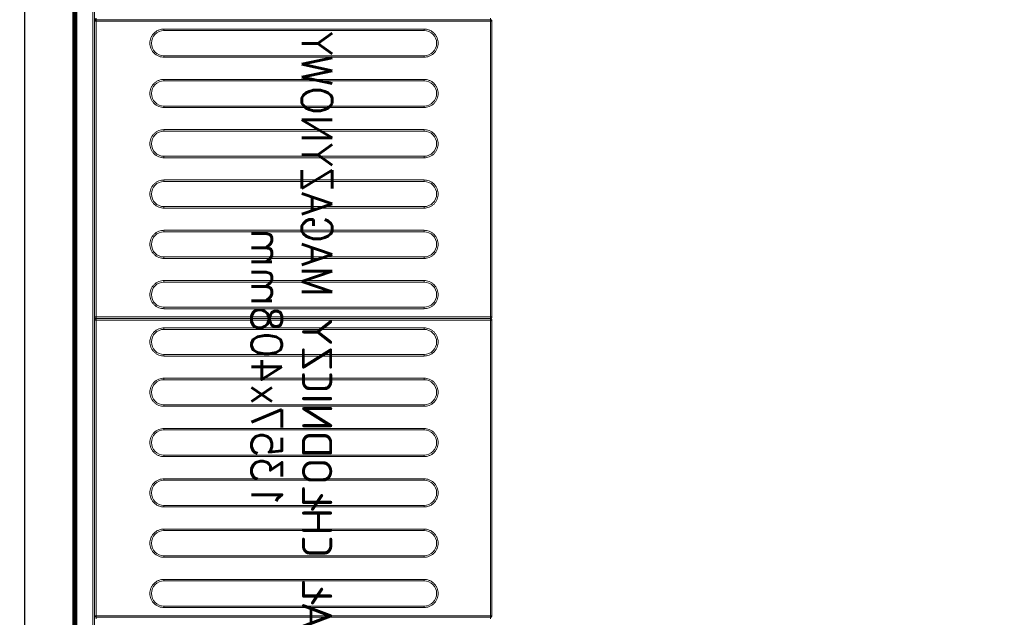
# Model space of a CAD drawing. Header units: millimetres. Extents: x 6161 to 8965, y -9035 to -5431.
# Tile 119 of 256: x 8078 to 8176, y -7263 to -7204. Entities that reach past the tile are written whole.
import ezdxf

# ---------------------------------------------------------------- set-up
doc = ezdxf.new("R2010")
doc.units = ezdxf.units.MM
doc.layers.add('Komory', color=132, linetype='Continuous')
doc.layers.add('Regały', color=3, linetype='Continuous')
doc.styles.add('RomanS', font='romans.shx')
doc.linetypes.add('BATTING', pattern='A,0.0001,-0.1,[134,ltypeshp.shx,S=0.1,R=0,X=-0.1,Y=0],-0.2,[134,ltypeshp.shx,S=0.1,R=180,X=0.1,Y=0],-0.1', length=0.4001)

# ---------------------------------------------------------------- blocks, each defined once
blk = doc.blocks.new('*U586')
at = {"const_width": 0.5}
blk.add_lwpolyline([(140, 330), (140, 340), (200, 340), (200, 0), (0, 0), (0, 340), (60, 340), (60, 330), (10, 330), (10, 10), (190, 10), (190, 330)], close=True, dxfattribs=at)
at = {"color": 253, "linetype": 'BATTING', "ltscale": 12, "true_color": 0xadadad}
blk.add_lwpolyline([(60, 335), (5, 335), (5, 5), (195, 5), (195, 335), (140, 335)], dxfattribs=at)
blk = doc.blocks.new('*U56')
at = {"lineweight": 15}
for p, q in [((43.133, -0.665), (42.983, -0.665)), ((43.133, -39.865), (43.133, -0.665)), ((43.283, -0.665), (43.133, -0.665)), ((72.683, -0.515), (43.283, -0.515)), ((43.283, -0.515), (43.283, -0.518)), ((43.283, -0.518), (43.283, -0.665)), ((72.683, -0.665), (43.283, -0.665)), ((43.283, -0.665), (43.283, -39.865)), ((72.683, -0.518), (72.683, -0.515)), ((72.683, -0.665), (72.683, -0.518)), ((72.833, -0.665), (72.683, -0.665)), ((72.683, -39.865), (72.683, -0.665)), ((72.833, -0.665), (72.833, -39.865)), ((72.983, -0.665), (72.833, -0.665)), ((102.383, -0.515), (72.983, -0.515)), ((72.983, -0.515), (72.983, -0.518)), ((72.983, -0.518), (72.983, -0.665)), ((102.383, -0.665), (72.983, -0.665)), ((72.983, -0.665), (72.983, -39.865)), ((102.383, -0.518), (102.383, -0.515)), ((102.383, -0.665), (102.383, -0.518)), ((102.533, -0.665), (102.383, -0.665)), ((102.383, -39.865), (102.383, -0.665)), ((102.533, -39.865), (102.533, -0.665)), ((102.683, -0.665), (102.533, -0.665)), ((131.283, -40.025), (4.383, -40.025)), ((42.983, -39.865), (43.133, -39.865)), ((43.133, -39.865), (43.283, -39.865)), ((43.283, -39.865), (72.683, -39.865)), ((43.283, -39.971), (43.283, -39.865)), ((43.283, -40.015), (43.283, -39.971)), ((43.283, -40.015), (72.683, -40.015)), ((72.683, -39.865), (72.833, -39.865)), ((72.683, -39.865), (72.683, -39.971)), ((72.683, -39.971), (72.683, -40.015)), ((72.833, -39.865), (72.983, -39.865)), ((72.983, -39.865), (102.383, -39.865)), ((72.983, -39.971), (72.983, -39.865)), ((72.983, -40.015), (72.983, -39.971)), ((72.983, -40.015), (102.383, -40.015)), ((102.383, -39.865), (102.383, -39.971)), ((102.383, -39.865), (102.533, -39.865)), ((102.383, -39.971), (102.383, -40.015)), ((102.533, -39.865), (102.683, -39.865)), ((131.283, -40.175), (4.383, -40.175))]:
    blk.add_line(p, q, dxfattribs=at)
at = {"color": 253, "lineweight": 15, "true_color": 0xa6a6a6}
for p, q in [((44.103, -33.115), (44.103, -7.265)), ((44.103, -7.265), (44.253, -7.265)), ((44.253, -33.115), (44.253, -7.265)), ((46.753, -7.265), (46.753, -33.115)), ((46.753, -7.265), (46.903, -7.265)), ((46.903, -7.265), (46.903, -33.115)), ((49.103, -33.115), (49.103, -7.265)), ((49.103, -7.265), (49.253, -7.265)), ((49.253, -33.115), (49.253, -7.265)), ((51.753, -7.265), (51.753, -33.115)), ((51.753, -7.265), (51.903, -7.265)), ((51.903, -7.265), (51.903, -33.115)), ((54.103, -33.115), (54.103, -7.265)), ((54.103, -7.265), (54.253, -7.265)), ((54.253, -33.115), (54.253, -7.265)), ((56.753, -7.265), (56.753, -33.115)), ((56.753, -7.265), (56.903, -7.265)), ((56.903, -7.265), (56.903, -33.115)), ((59.103, -33.115), (59.103, -7.265)), ((59.103, -7.265), (59.253, -7.265)), ((59.253, -33.115), (59.253, -7.265)), ((61.753, -7.265), (61.753, -33.115)), ((61.753, -7.265), (61.903, -7.265)), ((61.903, -7.265), (61.903, -33.115)), ((64.103, -33.115), (64.103, -7.265)), ((64.103, -7.265), (64.253, -7.265)), ((64.253, -33.115), (64.253, -7.265)), ((66.753, -7.265), (66.753, -33.115)), ((66.753, -7.265), (66.903, -7.265)), ((66.903, -7.265), (66.903, -33.115)), ((69.103, -33.115), (69.103, -7.265)), ((69.103, -7.265), (69.253, -7.265)), ((69.253, -33.115), (69.253, -7.265)), ((71.753, -7.265), (71.753, -33.115)), ((71.753, -7.265), (71.903, -7.265)), ((71.903, -7.265), (71.903, -33.115)), ((73.803, -33.115), (73.803, -7.265)), ((73.803, -7.265), (73.953, -7.265)), ((73.953, -33.115), (73.953, -7.265)), ((76.453, -7.265), (76.453, -33.115)), ((76.453, -7.265), (76.603, -7.265)), ((76.603, -7.265), (76.603, -33.115)), ((78.803, -33.115), (78.803, -7.265)), ((78.803, -7.265), (78.953, -7.265)), ((78.953, -33.115), (78.953, -7.265)), ((81.453, -7.265), (81.453, -33.115)), ((81.453, -7.265), (81.603, -7.265)), ((81.603, -7.265), (81.603, -33.115)), ((83.803, -33.115), (83.803, -7.265)), ((83.803, -7.265), (83.953, -7.265)), ((83.953, -33.115), (83.953, -7.265)), ((86.453, -7.265), (86.453, -33.115)), ((86.453, -7.265), (86.603, -7.265)), ((86.603, -7.265), (86.603, -33.115)), ((88.803, -33.115), (88.803, -7.265)), ((88.803, -7.265), (88.953, -7.265)), ((88.953, -33.115), (88.953, -7.265)), ((91.453, -7.265), (91.453, -33.115)), ((91.453, -7.265), (91.603, -7.265)), ((91.603, -7.265), (91.603, -33.115)), ((93.803, -33.115), (93.803, -7.265)), ((93.803, -7.265), (93.953, -7.265)), ((93.953, -33.115), (93.953, -7.265)), ((96.453, -7.265), (96.453, -33.115)), ((96.453, -7.265), (96.603, -7.265)), ((96.603, -7.265), (96.603, -33.115)), ((98.803, -33.115), (98.803, -7.265)), ((98.803, -7.265), (98.953, -7.265)), ((98.953, -33.115), (98.953, -7.265)), ((101.453, -7.265), (101.453, -33.115)), ((101.453, -7.265), (101.603, -7.265)), ((101.603, -7.265), (101.603, -33.115)), ((44.103, -33.115), (44.253, -33.115)), ((46.903, -33.115), (46.753, -33.115)), ((49.103, -33.115), (49.253, -33.115)), ((51.903, -33.115), (51.753, -33.115)), ((54.103, -33.115), (54.253, -33.115)), ((56.903, -33.115), (56.753, -33.115)), ((59.103, -33.115), (59.253, -33.115)), ((61.903, -33.115), (61.753, -33.115)), ((64.103, -33.115), (64.253, -33.115)), ((66.903, -33.115), (66.753, -33.115)), ((69.103, -33.115), (69.253, -33.115)), ((71.903, -33.115), (71.753, -33.115)), ((73.803, -33.115), (73.953, -33.115)), ((76.603, -33.115), (76.453, -33.115)), ((78.803, -33.115), (78.953, -33.115)), ((81.603, -33.115), (81.453, -33.115)), ((83.803, -33.115), (83.953, -33.115)), ((86.603, -33.115), (86.453, -33.115)), ((88.803, -33.115), (88.953, -33.115)), ((91.603, -33.115), (91.453, -33.115)), ((93.803, -33.115), (93.953, -33.115)), ((96.603, -33.115), (96.453, -33.115)), ((98.803, -33.115), (98.953, -33.115)), ((101.603, -33.115), (101.453, -33.115))]:
    blk.add_line(p, q, dxfattribs=at)
for centre, start, end in [((45.503, -7.265), 0, 180), ((50.503, -7.265), 0, 180), ((55.503, -7.265), 0, 180), ((60.503, -7.265), 0, 180), ((65.503, -7.265), 0, 180), ((70.503, -7.265), 0, 180), ((75.203, -7.265), 0, 180), ((80.203, -7.265), 0, 180), ((85.203, -7.265), 0, 180), ((90.203, -7.265), 0, 180), ((95.203, -7.265), 0, 180), ((100.203, -7.265), 0, 180), ((45.503, -33.115), 180, 0), ((50.503, -33.115), 180, 0), ((55.503, -33.115), 180, 0), ((60.503, -33.115), 180, 0), ((65.503, -33.115), 180, 0), ((70.503, -33.115), 180, 0), ((75.203, -33.115), 180, 0), ((80.203, -33.115), 180, 0), ((85.203, -33.115), 180, 0), ((90.203, -33.115), 180, 0), ((95.203, -33.115), 180, 0), ((100.203, -33.115), 180, 0)]:
    blk.add_arc(centre, 1.25, start, end, dxfattribs=at)
at = {"lineweight": 15}
for centre, start, end in [((43.283, -39.865), 180, 270), ((72.683, -39.865), 270, 0), ((72.983, -39.865), 180, 270), ((102.383, -39.865), 270, 0), ((102.683, -39.865), 180, 270)]:
    blk.add_arc(centre, 0.15, start, end, dxfattribs=at)
for points, knots in [([(43.283, -0.518), (43.273, -0.519), (43.253, -0.521), (43.223, -0.53), (43.197, -0.545), (43.167, -0.57), (43.139, -0.61), (43.135, -0.648), (43.133, -0.667)], [0, 0, 0, 0, 0.1307696, 0.2600246, 0.3879723, 0.5145698, 0.761734, 1, 1, 1, 1]), ([(72.833, -0.667), (72.831, -0.648), (72.828, -0.61), (72.8, -0.57), (72.77, -0.545), (72.743, -0.53), (72.714, -0.521), (72.693, -0.519), (72.683, -0.518)], [0, 0, 0, 0, 0.238266, 0.485414, 0.61202, 0.739978, 0.869219, 1, 1, 1, 1]), ([(72.983, -0.518), (72.973, -0.519), (72.953, -0.521), (72.923, -0.53), (72.897, -0.545), (72.866, -0.57), (72.839, -0.61), (72.835, -0.648), (72.833, -0.667)], [0, 0, 0, 0, 0.130781, 0.260022, 0.38798, 0.514586, 0.761734, 1, 1, 1, 1]), ([(102.533, -0.667), (102.531, -0.648), (102.528, -0.61), (102.5, -0.57), (102.47, -0.545), (102.443, -0.53), (102.414, -0.521), (102.393, -0.519), (102.383, -0.518)], [0, 0, 0, 0, 0.238259, 0.485419, 0.612024, 0.73998, 0.86922, 1, 1, 1, 1])]:
    blk.add_open_spline(points, degree=3, knots=knots, dxfattribs=at)
at = {"color": 253, "lineweight": 15, "true_color": 0xa6a6a6}
for points, knots in [([(44.103, -7.265), (44.108, -7.18), (44.117, -7.004), (44.195, -6.743), (44.324, -6.492), (44.506, -6.268), (44.73, -6.086), (44.981, -5.956), (45.242, -5.881), (45.503, -5.857), (45.764, -5.881), (46.025, -5.956), (46.276, -6.086), (46.5, -6.268), (46.682, -6.492), (46.811, -6.743), (46.889, -7.004), (46.899, -7.18), (46.903, -7.265)], [0, 0, 0, 0, 0.058258, 0.120006, 0.18432, 0.25, 0.31568, 0.379995, 0.441742, 0.5, 0.558258, 0.620006, 0.68432, 0.75, 0.81568, 0.879994, 0.941742, 1, 1, 1, 1]), ([(49.103, -7.265), (49.108, -7.18), (49.117, -7.004), (49.195, -6.743), (49.324, -6.492), (49.506, -6.268), (49.73, -6.086), (49.981, -5.956), (50.242, -5.881), (50.503, -5.857), (50.764, -5.881), (51.025, -5.956), (51.276, -6.086), (51.5, -6.268), (51.682, -6.492), (51.811, -6.743), (51.889, -7.004), (51.899, -7.18), (51.903, -7.265)], [0, 0, 0, 0, 0.058258, 0.120006, 0.18432, 0.25, 0.31568, 0.379994, 0.441742, 0.5, 0.558258, 0.620005, 0.68432, 0.75, 0.81568, 0.879994, 0.941742, 1, 1, 1, 1]), ([(54.103, -7.265), (54.108, -7.18), (54.117, -7.004), (54.195, -6.743), (54.324, -6.492), (54.506, -6.268), (54.73, -6.086), (54.981, -5.956), (55.242, -5.881), (55.503, -5.857), (55.764, -5.881), (56.025, -5.956), (56.276, -6.086), (56.5, -6.268), (56.682, -6.492), (56.811, -6.743), (56.889, -7.004), (56.899, -7.18), (56.903, -7.265)], [0, 0, 0, 0, 0.058258, 0.120006, 0.18432, 0.25, 0.31568, 0.379994, 0.441742, 0.5, 0.558258, 0.620006, 0.68432, 0.75, 0.81568, 0.879994, 0.941742, 1, 1, 1, 1]), ([(59.103, -7.265), (59.108, -7.18), (59.117, -7.004), (59.195, -6.743), (59.324, -6.492), (59.506, -6.268), (59.73, -6.086), (59.981, -5.956), (60.242, -5.881), (60.503, -5.857), (60.764, -5.881), (61.025, -5.956), (61.276, -6.086), (61.5, -6.268), (61.682, -6.492), (61.811, -6.743), (61.889, -7.004), (61.899, -7.18), (61.903, -7.265)], [0, 0, 0, 0, 0.058258, 0.120006, 0.18432, 0.25, 0.31568, 0.379995, 0.441742, 0.5, 0.558258, 0.620005, 0.68432, 0.75, 0.81568, 0.879994, 0.941742, 1, 1, 1, 1]), ([(64.103, -7.265), (64.108, -7.18), (64.117, -7.004), (64.195, -6.743), (64.324, -6.492), (64.506, -6.268), (64.73, -6.086), (64.981, -5.956), (65.242, -5.881), (65.503, -5.857), (65.764, -5.881), (66.025, -5.956), (66.276, -6.086), (66.5, -6.268), (66.682, -6.492), (66.811, -6.743), (66.889, -7.004), (66.899, -7.18), (66.903, -7.265)], [0, 0, 0, 0, 0.058258, 0.120006, 0.184321, 0.25, 0.31568, 0.379995, 0.441741, 0.5, 0.558258, 0.620006, 0.68432, 0.75, 0.815679, 0.879994, 0.941742, 1, 1, 1, 1]), ([(69.103, -7.265), (69.108, -7.18), (69.117, -7.004), (69.195, -6.743), (69.324, -6.492), (69.506, -6.268), (69.73, -6.086), (69.981, -5.956), (70.242, -5.881), (70.503, -5.857), (70.764, -5.881), (71.025, -5.956), (71.276, -6.086), (71.5, -6.268), (71.682, -6.492), (71.811, -6.743), (71.889, -7.004), (71.899, -7.18), (71.903, -7.265)], [0, 0, 0, 0, 0.058258, 0.120006, 0.18432, 0.25, 0.31568, 0.379994, 0.441742, 0.5, 0.558259, 0.620005, 0.68432, 0.75, 0.81568, 0.879994, 0.941742, 1, 1, 1, 1]), ([(73.803, -7.265), (73.808, -7.18), (73.817, -7.004), (73.895, -6.743), (74.024, -6.492), (74.206, -6.268), (74.43, -6.086), (74.681, -5.956), (74.942, -5.881), (75.203, -5.857), (75.464, -5.881), (75.725, -5.956), (75.976, -6.086), (76.2, -6.268), (76.382, -6.492), (76.511, -6.743), (76.589, -7.004), (76.599, -7.18), (76.603, -7.265)], [0, 0, 0, 0, 0.058258, 0.120006, 0.184321, 0.25, 0.31568, 0.379995, 0.441741, 0.5, 0.558259, 0.620005, 0.68432, 0.75, 0.815679, 0.879994, 0.941742, 1, 1, 1, 1]), ([(78.803, -7.265), (78.808, -7.18), (78.817, -7.004), (78.895, -6.743), (79.024, -6.492), (79.206, -6.268), (79.43, -6.086), (79.681, -5.956), (79.942, -5.881), (80.203, -5.857), (80.464, -5.881), (80.725, -5.956), (80.976, -6.086), (81.2, -6.268), (81.382, -6.492), (81.511, -6.743), (81.589, -7.004), (81.599, -7.18), (81.603, -7.265)], [0, 0, 0, 0, 0.058258, 0.120006, 0.18432, 0.25, 0.31568, 0.379994, 0.441742, 0.5, 0.558257, 0.620005, 0.68432, 0.75, 0.81568, 0.879994, 0.941742, 1, 1, 1, 1]), ([(83.803, -7.265), (83.808, -7.18), (83.817, -7.004), (83.895, -6.743), (84.024, -6.492), (84.206, -6.268), (84.43, -6.086), (84.681, -5.956), (84.942, -5.881), (85.203, -5.857), (85.464, -5.881), (85.725, -5.956), (85.976, -6.086), (86.2, -6.268), (86.382, -6.492), (86.511, -6.743), (86.589, -7.004), (86.599, -7.18), (86.603, -7.265)], [0, 0, 0, 0, 0.058258, 0.120006, 0.18432, 0.25, 0.315679, 0.379994, 0.441742, 0.500001, 0.558258, 0.620006, 0.68432, 0.75, 0.81568, 0.879994, 0.941742, 1, 1, 1, 1]), ([(88.803, -7.265), (88.808, -7.18), (88.817, -7.004), (88.895, -6.743), (89.024, -6.492), (89.206, -6.268), (89.43, -6.086), (89.681, -5.956), (89.942, -5.881), (90.203, -5.857), (90.464, -5.881), (90.725, -5.956), (90.976, -6.086), (91.2, -6.268), (91.382, -6.492), (91.511, -6.743), (91.589, -7.004), (91.599, -7.18), (91.603, -7.265)], [0, 0, 0, 0, 0.058258, 0.120006, 0.18432, 0.25, 0.31568, 0.379994, 0.441742, 0.499999, 0.558258, 0.620006, 0.684321, 0.75, 0.81568, 0.879994, 0.941742, 1, 1, 1, 1]), ([(93.803, -7.265), (93.808, -7.18), (93.817, -7.004), (93.895, -6.743), (94.024, -6.492), (94.206, -6.268), (94.43, -6.086), (94.681, -5.956), (94.942, -5.881), (95.203, -5.857), (95.464, -5.881), (95.725, -5.956), (95.976, -6.086), (96.2, -6.268), (96.382, -6.492), (96.511, -6.743), (96.589, -7.004), (96.599, -7.18), (96.603, -7.265)], [0, 0, 0, 0, 0.058258, 0.120006, 0.18432, 0.25, 0.31568, 0.379995, 0.441743, 0.5, 0.558258, 0.620006, 0.68432, 0.75, 0.81568, 0.879994, 0.941742, 1, 1, 1, 1]), ([(98.803, -7.265), (98.808, -7.18), (98.817, -7.004), (98.895, -6.743), (99.024, -6.492), (99.206, -6.268), (99.43, -6.086), (99.681, -5.956), (99.942, -5.881), (100.203, -5.857), (100.464, -5.881), (100.725, -5.956), (100.976, -6.086), (101.2, -6.268), (101.382, -6.492), (101.511, -6.743), (101.589, -7.004), (101.599, -7.18), (101.603, -7.265)], [0, 0, 0, 0, 0.058258, 0.120006, 0.184321, 0.25, 0.31568, 0.379995, 0.441741, 0.5, 0.558259, 0.620005, 0.68432, 0.75, 0.815679, 0.879994, 0.941742, 1, 1, 1, 1]), ([(46.903, -33.115), (46.899, -33.2), (46.889, -33.376), (46.811, -33.637), (46.682, -33.888), (46.5, -34.112), (46.276, -34.294), (46.025, -34.424), (45.764, -34.499), (45.503, -34.523), (45.242, -34.499), (44.981, -34.424), (44.73, -34.294), (44.506, -34.112), (44.324, -33.888), (44.195, -33.637), (44.117, -33.376), (44.108, -33.2), (44.103, -33.115)], [0, 0, 0, 0, 0.058258, 0.120006, 0.18432, 0.25, 0.31568, 0.379994, 0.441742, 0.5, 0.558258, 0.620005, 0.684321, 0.75, 0.81568, 0.879995, 0.941742, 1, 1, 1, 1]), ([(51.903, -33.115), (51.899, -33.2), (51.889, -33.376), (51.811, -33.637), (51.682, -33.888), (51.5, -34.112), (51.276, -34.294), (51.025, -34.424), (50.764, -34.499), (50.503, -34.523), (50.242, -34.499), (49.981, -34.424), (49.73, -34.294), (49.506, -34.112), (49.324, -33.888), (49.195, -33.637), (49.117, -33.376), (49.108, -33.2), (49.103, -33.115)], [0, 0, 0, 0, 0.058258, 0.120005, 0.18432, 0.25, 0.315679, 0.379995, 0.441742, 0.5, 0.558258, 0.620006, 0.68432, 0.75, 0.81568, 0.879994, 0.941742, 1, 1, 1, 1]), ([(56.903, -33.115), (56.899, -33.2), (56.889, -33.376), (56.811, -33.637), (56.682, -33.888), (56.5, -34.112), (56.276, -34.294), (56.025, -34.424), (55.764, -34.499), (55.503, -34.523), (55.242, -34.499), (54.981, -34.424), (54.73, -34.294), (54.506, -34.112), (54.324, -33.888), (54.195, -33.637), (54.117, -33.376), (54.108, -33.2), (54.103, -33.115)], [0, 0, 0, 0, 0.058258, 0.120006, 0.18432, 0.25, 0.31568, 0.379994, 0.441742, 0.5, 0.558258, 0.620006, 0.68432, 0.75, 0.81568, 0.879994, 0.941742, 1, 1, 1, 1]), ([(61.903, -33.115), (61.899, -33.2), (61.889, -33.376), (61.811, -33.637), (61.682, -33.888), (61.5, -34.112), (61.276, -34.294), (61.025, -34.424), (60.764, -34.499), (60.503, -34.523), (60.242, -34.499), (59.981, -34.424), (59.73, -34.294), (59.506, -34.112), (59.324, -33.888), (59.195, -33.637), (59.117, -33.376), (59.108, -33.2), (59.103, -33.115)], [0, 0, 0, 0, 0.058258, 0.120005, 0.18432, 0.25, 0.315679, 0.379995, 0.441742, 0.5, 0.558258, 0.620005, 0.68432, 0.75, 0.81568, 0.879994, 0.941742, 1, 1, 1, 1]), ([(66.903, -33.115), (66.899, -33.2), (66.889, -33.376), (66.811, -33.637), (66.682, -33.888), (66.5, -34.112), (66.276, -34.294), (66.025, -34.424), (65.764, -34.499), (65.503, -34.523), (65.242, -34.499), (64.981, -34.424), (64.73, -34.294), (64.506, -34.112), (64.324, -33.888), (64.195, -33.637), (64.117, -33.376), (64.108, -33.2), (64.103, -33.115)], [0, 0, 0, 0, 0.058258, 0.120005, 0.184321, 0.25, 0.31568, 0.379994, 0.441742, 0.5, 0.558259, 0.620005, 0.68432, 0.75, 0.815679, 0.879995, 0.941742, 1, 1, 1, 1]), ([(71.903, -33.115), (71.899, -33.2), (71.889, -33.376), (71.811, -33.637), (71.682, -33.888), (71.5, -34.112), (71.276, -34.294), (71.025, -34.424), (70.764, -34.499), (70.503, -34.523), (70.242, -34.499), (69.981, -34.424), (69.73, -34.294), (69.506, -34.112), (69.324, -33.888), (69.195, -33.637), (69.117, -33.376), (69.108, -33.2), (69.103, -33.115)], [0, 0, 0, 0, 0.058258, 0.120006, 0.18432, 0.25, 0.31568, 0.379995, 0.441741, 0.5, 0.558258, 0.620006, 0.68432, 0.75, 0.81568, 0.879995, 0.941742, 1, 1, 1, 1]), ([(76.603, -33.115), (76.599, -33.2), (76.589, -33.376), (76.511, -33.637), (76.382, -33.888), (76.2, -34.112), (75.976, -34.294), (75.725, -34.424), (75.464, -34.499), (75.203, -34.523), (74.942, -34.499), (74.681, -34.424), (74.43, -34.294), (74.206, -34.112), (74.024, -33.888), (73.895, -33.637), (73.817, -33.376), (73.808, -33.2), (73.803, -33.115)], [0, 0, 0, 0, 0.058258, 0.120005, 0.184321, 0.25, 0.31568, 0.379995, 0.441742, 0.5, 0.558258, 0.620005, 0.68432, 0.75, 0.815679, 0.879995, 0.941742, 1, 1, 1, 1]), ([(81.603, -33.115), (81.599, -33.2), (81.589, -33.376), (81.511, -33.637), (81.382, -33.888), (81.2, -34.112), (80.976, -34.294), (80.725, -34.424), (80.464, -34.499), (80.203, -34.523), (79.942, -34.499), (79.681, -34.424), (79.43, -34.294), (79.206, -34.112), (79.024, -33.888), (78.895, -33.637), (78.817, -33.376), (78.808, -33.2), (78.803, -33.115)], [0, 0, 0, 0, 0.058258, 0.120006, 0.18432, 0.25, 0.31568, 0.379995, 0.441743, 0.5, 0.558258, 0.620006, 0.68432, 0.75, 0.81568, 0.879995, 0.941742, 1, 1, 1, 1]), ([(86.603, -33.115), (86.599, -33.2), (86.589, -33.376), (86.511, -33.637), (86.382, -33.888), (86.2, -34.112), (85.976, -34.294), (85.725, -34.424), (85.464, -34.499), (85.203, -34.523), (84.942, -34.499), (84.681, -34.424), (84.43, -34.294), (84.206, -34.112), (84.024, -33.888), (83.895, -33.637), (83.817, -33.376), (83.808, -33.2), (83.803, -33.115)], [0, 0, 0, 0, 0.058258, 0.120006, 0.18432, 0.25, 0.315679, 0.379994, 0.441742, 0.499999, 0.558258, 0.620006, 0.684321, 0.75, 0.81568, 0.879995, 0.941742, 1, 1, 1, 1]), ([(91.603, -33.115), (91.599, -33.2), (91.589, -33.376), (91.511, -33.637), (91.382, -33.888), (91.2, -34.112), (90.976, -34.294), (90.725, -34.424), (90.464, -34.499), (90.203, -34.523), (89.942, -34.499), (89.681, -34.424), (89.43, -34.294), (89.206, -34.112), (89.024, -33.888), (88.895, -33.637), (88.817, -33.376), (88.808, -33.2), (88.803, -33.115)], [0, 0, 0, 0, 0.058258, 0.120005, 0.18432, 0.25, 0.315679, 0.379994, 0.441742, 0.500001, 0.558258, 0.620006, 0.684321, 0.75, 0.81568, 0.879994, 0.941742, 1, 1, 1, 1]), ([(96.603, -33.115), (96.599, -33.2), (96.589, -33.376), (96.511, -33.637), (96.382, -33.888), (96.2, -34.112), (95.976, -34.294), (95.725, -34.424), (95.464, -34.499), (95.203, -34.523), (94.942, -34.499), (94.681, -34.424), (94.43, -34.294), (94.206, -34.112), (94.024, -33.888), (93.895, -33.637), (93.817, -33.376), (93.808, -33.2), (93.803, -33.115)], [0, 0, 0, 0, 0.058258, 0.120005, 0.18432, 0.25, 0.31568, 0.379994, 0.441742, 0.5, 0.558257, 0.620005, 0.68432, 0.75, 0.81568, 0.879994, 0.941742, 1, 1, 1, 1]), ([(101.603, -33.115), (101.599, -33.2), (101.589, -33.376), (101.511, -33.637), (101.382, -33.888), (101.2, -34.112), (100.976, -34.294), (100.725, -34.424), (100.464, -34.499), (100.203, -34.523), (99.942, -34.499), (99.681, -34.424), (99.43, -34.294), (99.206, -34.112), (99.024, -33.888), (98.895, -33.637), (98.817, -33.376), (98.808, -33.2), (98.803, -33.115)], [0, 0, 0, 0, 0.058258, 0.120005, 0.184321, 0.25, 0.31568, 0.379995, 0.441742, 0.5, 0.558258, 0.620005, 0.68432, 0.75, 0.815679, 0.879995, 0.941742, 1, 1, 1, 1])]:
    blk.add_open_spline(points, degree=3, knots=knots, dxfattribs=at)
at = {"color": 7, "insert": (67.85, -20.4), "char_height": 3, "width": 135.7, "attachment_point": 5, "style": 'RomanS'}
blk.add_mtext('REGAŁ CHŁODNICZY MAGAZYNOWY\\P1357x408mm', dxfattribs=at)

msp = doc.modelspace()

# ---------------------------------------------------------------- block references
at = {"layer": 'Komory', "rotation": 179.9999999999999}
msp.add_blockref('*U586', (8273.242, -6977.742), dxfattribs=at)
at = {"layer": 'Regały', "linetype": 'Continuous', "lineweight": 25, "xscale": -1, "rotation": 270}
msp.add_blockref('*U56', (8125.21, -7306.488), dxfattribs=at)

doc.saveas('drawing.dxf')
